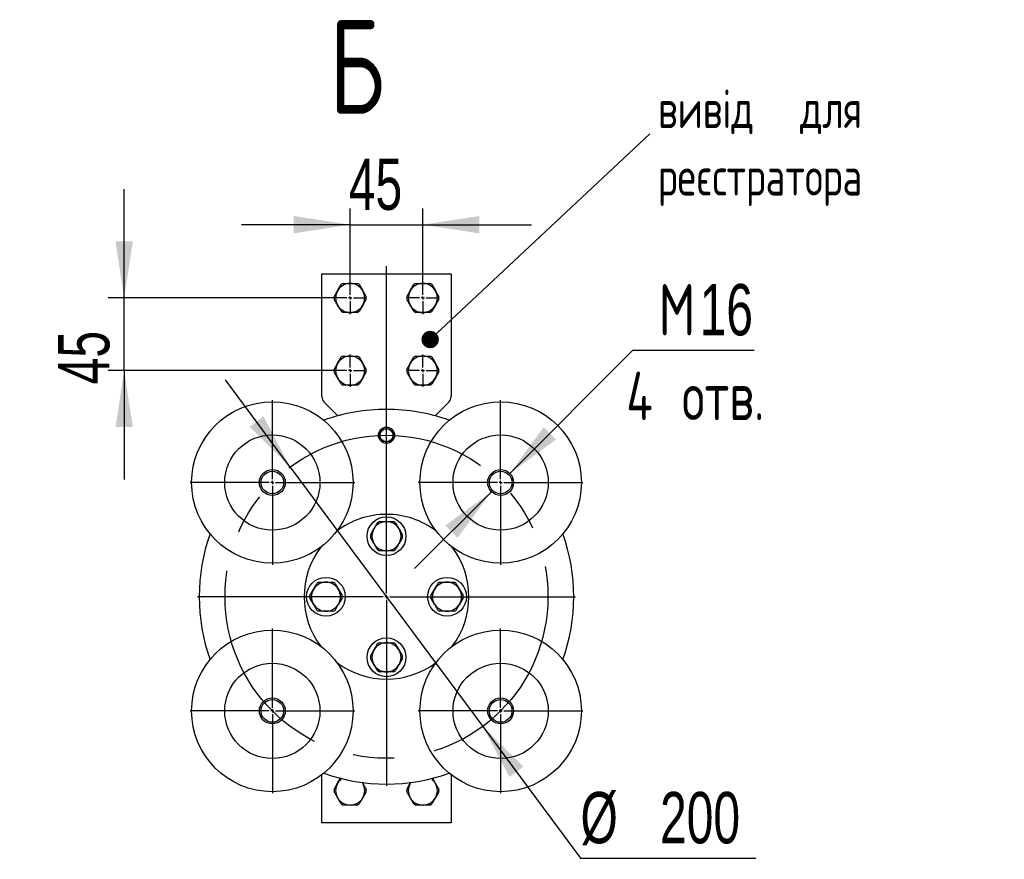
# Model space of a CAD drawing. Header units: millimetres. Extents: x 0 to 305, y 0 to 297.
# Tile 13 of 39: x 104 to 165, y 152 to 204. Entities that reach past the tile are written whole.
import ezdxf

# ---------------------------------------------------------------- set-up
doc = ezdxf.new("R2010")
doc.units = ezdxf.units.MM
doc.linetypes.add('CENTERX2', pattern=[20.32, 12.7, -2.54, 2.54, -2.54])
doc.layers.add('ОСНОВНАЯ_НАДПИСЬ', color=7, linetype='Continuous')
doc.styles.add('SLDTEXTSTYLE0', font='TXT', dxfattribs={"width": 0.7, "bigfont": 'bigfont'})
doc.styles.add('SLDTEXTSTYLE1', font='TXT', dxfattribs={"width": 0.7})
doc.dimstyles.new('SLDDIMSTYLE2', dxfattribs={"dimtxt": 2.728516, "dimasz": 3.5, "dimexe": 0, "dimexo": 0.0625, "dimgap": 0.682129, "dimtad": 2, "dimlfac": 10, "dimrnd": 1e-09, "dimzin": 12, "dimdsep": 46, "dimtxsty": 'SLDTEXTSTYLE1', "dimsah": 1, "dimcen": 0.09, "dimadec": 0, "dimazin": 3, "dimtfac": 1, "dimtdec": 3, "dimtmove": 0, "dimatfit": 0, "dimfxl": 1, "dimfrac": 2, "dimtolj": 1, "dimtzin": 12, "dimarcsym": 0})
doc.dimstyles.new('SLDDIMSTYLE3', dxfattribs={"dimtxt": 0.18, "dimasz": 1.076923, "dimexe": 0, "dimexo": 0.0625, "dimgap": 0, "dimtad": 0, "dimtih": 1, "dimtoh": 1, "dimdec": 0, "dimrnd": 1e-09, "dimzin": 0, "dimdsep": 46, "dimtxsty": 'Standard', "dimblk1": 'DOT', "dimblk2": 'DOT', "dimsah": 1, "dimcen": 0.09, "dimadec": 0, "dimazin": 0, "dimtfac": 1.076923, "dimtdec": 0, "dimtofl": 0, "dimtmove": 0, "dimatfit": 3, "dimldrblk": 'DOT', "dimfxl": 1, "dimfrac": 2, "dimtolj": 1, "dimtzin": 0, "dimarcsym": 0})
doc.dimstyles.new('SLDDIMSTYLE4', dxfattribs={"dimtxt": 2.728516, "dimasz": 3.5, "dimexe": 0, "dimexo": 0.0625, "dimgap": 0.682129, "dimtad": 0, "dimtih": 1, "dimtoh": 1, "dimlfac": 10, "dimrnd": 1e-09, "dimzin": 12, "dimdsep": 46, "dimtxsty": 'SLDTEXTSTYLE1', "dimsah": 1, "dimcen": 0, "dimadec": 0, "dimazin": 3, "dimtfac": 1, "dimtdec": 3, "dimtmove": 0, "dimatfit": 3, "dimfxl": 1, "dimfrac": 2, "dimtolj": 1, "dimtzin": 12, "dimarcsym": 0})
doc.dimstyles.new('SLDDIMSTYLE5', dxfattribs={"dimtxt": 2.728516, "dimasz": 3.5, "dimexe": 0, "dimexo": 0.0625, "dimgap": 0.682129, "dimtad": 0, "dimtih": 1, "dimtoh": 1, "dimdec": 0, "dimlfac": 10, "dimrnd": 1e-09, "dimzin": 12, "dimdsep": 46, "dimtxsty": 'SLDTEXTSTYLE1', "dimsah": 1, "dimcen": 0, "dimadec": 0, "dimazin": 3, "dimtfac": 1, "dimtdec": 3, "dimtofl": 0, "dimtmove": 0, "dimatfit": 3, "dimfxl": 1, "dimfrac": 2, "dimtolj": 1, "dimtzin": 12, "dimarcsym": 0})

# ---------------------------------------------------------------- blocks, each defined once
blk = doc.blocks.new('SW_NOTE_0_5')
at = {"layer": 'ОСНОВНАЯ_НАДПИСЬ', "color": 0, "char_height": 2.38125, "attachment_point": 1, "style": 'SLDTEXTSTYLE0'}
for s, insert in [('вивід для реєстратора', (0.567, 2.723)), ('спрацювань JCQF', (0.567, -1.452))]:
    blk.add_mtext(s, dxfattribs=dict(at, insert=insert))
blk = doc.blocks.new('_D_8')
at = {"layer": 'ОСНОВНАЯ_НАДПИСЬ'}
for p, q in [((120.943, 176.52), (116.93, 181.924)), ((120.943, 176.52), (132.867, 160.463)), ((132.867, 160.463), (138.923, 152.308)), ((138.923, 152.308), (149.776, 152.308))]:
    blk.add_line(p, q, dxfattribs=at)
for points in [[(120.943, 176.52), (119.288, 179.651), (118.424, 179.009)], [(132.867, 160.463), (134.521, 157.332), (135.386, 157.974)]]:
    blk.add_solid(points, dxfattribs=at)
at = {"layer": 'ОСНОВНАЯ_НАДПИСЬ', "char_height": 3.175, "attachment_point": 1, "style": 'SLDTEXTSTYLE1'}
for s, insert in [('%%c', (138.923, 156.401)), ('200', (143.849, 156.401))]:
    blk.add_mtext(s, dxfattribs=dict(at, insert=insert))
blk = doc.blocks.new('_D_9')
at = {"layer": 'ОСНОВНАЯ_НАДПИСЬ'}
for p, q in [((124.655, 188.002), (124.655, 192.529)), ((129.155, 188.002), (129.155, 192.529)), ((124.655, 191.529), (117.924, 191.529)), ((124.655, 191.529), (129.155, 191.529)), ((129.155, 191.529), (135.885, 191.529))]:
    blk.add_line(p, q, dxfattribs=at)
for points in [[(124.655, 191.529), (121.155, 192.067), (121.155, 190.99)], [(129.155, 191.529), (132.655, 190.99), (132.655, 192.067)]]:
    blk.add_solid(points, dxfattribs=at)
at = {"layer": 'ОСНОВНАЯ_НАДПИСЬ', "insert": (124.571, 195.622), "char_height": 3.175, "attachment_point": 1, "style": 'SLDTEXTSTYLE1'}
blk.add_mtext('45', dxfattribs=at)
blk = doc.blocks.new('_D_10')
at = {"layer": 'ОСНОВНАЯ_НАДПИСЬ'}
for p, q in [((110.656, 186.992), (110.656, 193.722)), ((123.645, 186.992), (109.656, 186.992)), ((110.656, 182.492), (110.656, 186.992)), ((123.645, 182.492), (109.656, 182.492)), ((110.656, 182.492), (110.656, 175.761))]:
    blk.add_line(p, q, dxfattribs=at)
for points in [[(110.656, 186.992), (111.194, 190.492), (110.117, 190.492)], [(110.656, 182.492), (110.117, 178.992), (111.194, 178.992)]]:
    blk.add_solid(points, dxfattribs=at)
at = {"layer": 'ОСНОВНАЯ_НАДПИСЬ', "insert": (106.563, 181.644), "char_height": 3.175, "attachment_point": 1, "rotation": 90, "style": 'SLDTEXTSTYLE1'}
blk.add_mtext('45', dxfattribs=at)
blk = doc.blocks.new('_D_11')
at = {"layer": 'ОСНОВНАЯ_НАДПИСЬ'}
for p, q in [((134.543, 176.13), (142.173, 183.76)), ((142.173, 183.76), (149.687, 183.76)), ((133.408, 174.995), (128.649, 170.236))]:
    blk.add_line(p, q, dxfattribs=at)
for points in [[(134.543, 176.13), (137.399, 178.224), (136.637, 178.986)], [(133.408, 174.995), (130.553, 172.901), (131.314, 172.14)]]:
    blk.add_solid(points, dxfattribs=at)
at = {"layer": 'ОСНОВНАЯ_НАДПИСЬ', "attachment_point": 1}
for s, insert, char_height, style in [('16', (146.301, 187.853), 3.175, 'SLDTEXTSTYLE1'), ('М', (143.761, 187.853), 3.175, 'SLDTEXTSTYLE0'), ('4 отв.', (141.755, 182.427), 3, 'SLDTEXTSTYLE0')]:
    blk.add_mtext(s, dxfattribs=dict(at, insert=insert, char_height=char_height, style=style))
blk = doc.blocks.new('SW_NOTE_0_6')
at = {"layer": 'ОСНОВНАЯ_НАДПИСЬ', "color": 0, "attachment_point": 1, "style": 'SLDTEXTSTYLE0'}
for s, insert, char_height in [('вивід  для', (0.503, 2.728), 2.3813), ('реєстратора', (0.503, -1.447), 2.38125)]:
    blk.add_mtext(s, dxfattribs=dict(at, insert=insert, char_height=char_height))
blk = doc.blocks.new('_Dot')
at = {"color": 0, "linetype": 'ByBlock', "lineweight": -2}
blk.add_line((-0.5, 0), (-1, 0), dxfattribs=at)
at = {"color": 0, "linetype": 'ByBlock', "const_width": 0.5}
blk.add_lwpolyline([(-0.25, 0, 1), (0.25, 0, 1)], format="xyb", close=True, dxfattribs=at)
blk = doc.blocks.new('SW_CENTERMARKSYMBOL_0')
at = {"layer": 'ОСНОВНАЯ_НАДПИСЬ', "color": 0}
for p, q in [((0, 0.2), (0, 20.469)), ((-0.2, 0), (-11.7, 0)), ((0, 0), (-0.1, 0)), ((0, 0), (0, 0.1)), ((0, 0), (0, -0.1)), ((0, 0), (0.1, 0)), ((0.2, 0), (11.7, 0)), ((0, -0.2), (0, -11.7))]:
    blk.add_line(p, q, dxfattribs=at)
blk = doc.blocks.new('SW_CENTERMARKSYMBOL_1')
at = {"layer": 'ОСНОВНАЯ_НАДПИСЬ', "color": 0}
for p, q in [((0, 0.2), (0, 1)), ((-0.2, 0), (-1, 0)), ((0, 0), (-0.1, 0)), ((0, 0), (0, 0.1)), ((0, 0), (0, -0.1)), ((0, 0), (0.1, 0)), ((0.2, 0), (1, 0)), ((0, -0.2), (0, -1))]:
    blk.add_line(p, q, dxfattribs=at)
blk = doc.blocks.new('SW_CENTERMARKSYMBOL_2')
at = {"layer": 'ОСНОВНАЯ_НАДПИСЬ', "color": 0}
for p, q in [((0, 0.2), (0, 1)), ((-0.2, 0), (-1, 0)), ((0, 0), (-0.1, 0)), ((0, 0), (0, 0.1)), ((0, 0), (0, -0.1)), ((0, 0), (0.1, 0)), ((0.2, 0), (1, 0)), ((0, -0.2), (0, -1))]:
    blk.add_line(p, q, dxfattribs=at)
blk = doc.blocks.new('SW_CENTERMARKSYMBOL_3')
at = {"layer": 'ОСНОВНАЯ_НАДПИСЬ', "color": 0}
for p, q in [((0, 0.2), (0, 1)), ((-0.2, 0), (-1, 0)), ((0, 0), (-0.1, 0)), ((0, 0), (0, 0.1)), ((0, 0), (0, -0.1)), ((0, 0), (0.1, 0)), ((0.2, 0), (1, 0)), ((0, -0.2), (0, -1))]:
    blk.add_line(p, q, dxfattribs=at)
blk = doc.blocks.new('SW_CENTERMARKSYMBOL_4')
at = {"layer": 'ОСНОВНАЯ_НАДПИСЬ', "color": 0}
for p, q in [((0, 0.2), (0, 5.1)), ((-0.2, 0), (-5.1, 0)), ((0, 0), (-0.1, 0)), ((0, 0), (0, 0.1)), ((0, 0), (0, -0.1)), ((0, 0), (0.1, 0)), ((0.2, 0), (5.1, 0)), ((0, -0.2), (0, -5.1))]:
    blk.add_line(p, q, dxfattribs=at)
blk = doc.blocks.new('SW_CENTERMARKSYMBOL_5')
at = {"layer": 'ОСНОВНАЯ_НАДПИСЬ', "color": 0}
for p, q in [((0, 0.2), (0, 5.1)), ((-0.2, 0), (-5.1, 0)), ((0, 0), (-0.1, 0)), ((0, 0), (0, 0.1)), ((0, 0), (0, -0.1)), ((0, 0), (0.1, 0)), ((0.2, 0), (5.1, 0)), ((0, -0.2), (0, -5.1))]:
    blk.add_line(p, q, dxfattribs=at)
blk = doc.blocks.new('SW_CENTERMARKSYMBOL_6')
at = {"layer": 'ОСНОВНАЯ_НАДПИСЬ', "color": 0}
for p, q in [((0, 0.2), (0, 5.1)), ((-0.2, 0), (-5.1, 0)), ((0, 0), (-0.1, 0)), ((0, 0), (0, 0.1)), ((0, 0), (0, -0.1)), ((0, 0), (0.1, 0)), ((0.2, 0), (5.1, 0)), ((0, -0.2), (0, -5.1))]:
    blk.add_line(p, q, dxfattribs=at)
blk = doc.blocks.new('SW_CENTERMARKSYMBOL_7')
at = {"layer": 'ОСНОВНАЯ_НАДПИСЬ', "color": 0}
for p, q in [((0, 0.2), (0, 5.1)), ((-0.2, 0), (-5.1, 0)), ((0, 0), (-0.1, 0)), ((0, 0), (0, 0.1)), ((0, 0), (0, -0.1)), ((0, 0), (0.1, 0)), ((0.2, 0), (5.1, 0)), ((0, -0.2), (0, -5.1))]:
    blk.add_line(p, q, dxfattribs=at)
blk = doc.blocks.new('SW_CENTERMARKSYMBOL_8')
at = {"layer": 'ОСНОВНАЯ_НАДПИСЬ', "color": 0}
for p, q in [((0, 0.2), (0, 1)), ((-0.2, 0), (-1, 0)), ((0, 0), (-0.1, 0)), ((0, 0), (0, 0.1)), ((0, 0), (0, -0.1)), ((0, 0), (0.1, 0)), ((0.2, 0), (1, 0)), ((0, -0.2), (0, -1))]:
    blk.add_line(p, q, dxfattribs=at)

msp = doc.modelspace()

# ---------------------------------------------------------------- linework, layer by layer
at = {"color": 7, "linetype": 'Continuous', "lineweight": 25}
for p, q in [((122.9046, 188.4916), (130.9046, 188.4916)), ((122.9046, 180.8916), (122.9046, 188.4916)), ((130.9046, 188.4916), (130.9046, 180.8916)), ((123.6572, 187.0641), (123.8751, 187.4416)), ((123.8751, 187.4416), (124.0931, 187.8191)), ((125.216, 187.8191), (125.434, 187.4416)), ((125.434, 187.4416), (125.6519, 187.0641)), ((128.1572, 187.0641), (128.3751, 187.4416)), ((128.3751, 187.4416), (128.5931, 187.8191)), ((129.716, 187.8191), (129.934, 187.4416)), ((129.934, 187.4416), (130.1519, 187.0641)), ((125.6519, 186.9191), (125.434, 186.5416)), ((130.1519, 186.9191), (129.934, 186.5416)), ((124.6546, 186.0916), (124.2187, 186.0916)), ((125.0905, 186.0916), (124.6546, 186.0916)), ((125.434, 186.5416), (125.216, 186.1641)), ((129.1546, 186.0916), (128.7187, 186.0916)), ((129.5905, 186.0916), (129.1546, 186.0916)), ((129.934, 186.5416), (129.716, 186.1641)), ((123.8751, 182.9416), (124.0931, 183.3191)), ((125.216, 183.3191), (125.434, 182.9416)), ((128.3751, 182.9416), (128.5931, 183.3191)), ((129.716, 183.3191), (129.934, 182.9416)), ((123.6572, 182.5641), (123.8751, 182.9416)), ((125.434, 182.9416), (125.6519, 182.5641)), ((125.6519, 182.4191), (125.434, 182.0416)), ((128.1572, 182.5641), (128.3751, 182.9416)), ((129.934, 182.9416), (130.1519, 182.5641)), ((130.1519, 182.4191), (129.934, 182.0416)), ((125.434, 182.0416), (125.216, 181.6641)), ((129.934, 182.0416), (129.716, 181.6641)), ((124.6546, 181.5916), (124.2187, 181.5916)), ((125.0905, 181.5916), (124.6546, 181.5916)), ((129.1546, 181.5916), (128.7187, 181.5916)), ((129.5905, 181.5916), (129.1546, 181.5916)), ((123.8947, 179.6943), (123.051, 180.5381)), ((130.7581, 180.5381), (129.9144, 179.6943)), ((125.9072, 172.3141), (126.1251, 172.6916)), ((126.1129, 172.6801), (126.1308, 172.711)), ((127.684, 172.6916), (127.9019, 172.3141)), ((126.1251, 171.7916), (125.9072, 172.1691)), ((127.9019, 172.1691), (127.684, 171.7916)), ((127.6984, 171.807), (127.6806, 171.7761)), ((122.3629, 168.9301), (122.3808, 168.961)), ((129.8629, 168.9301), (129.8808, 168.961)), ((122.1572, 168.5641), (122.3751, 168.9416)), ((122.3751, 168.0416), (122.1572, 168.4191)), ((123.934, 168.9416), (124.1519, 168.5641)), ((124.1519, 168.4191), (123.934, 168.0416)), ((129.6572, 168.5641), (129.8751, 168.9416)), ((129.8751, 168.0416), (129.6572, 168.4191)), ((131.434, 168.9416), (131.6519, 168.5641)), ((131.6519, 168.4191), (131.434, 168.0416)), ((123.9484, 168.057), (123.9306, 168.0261)), ((131.4484, 168.057), (131.4306, 168.0261)), ((125.9072, 164.8141), (126.1251, 165.1916)), ((126.1129, 165.1801), (126.1308, 165.211)), ((127.684, 165.1916), (127.9019, 164.8141)), ((126.1251, 164.2916), (125.9072, 164.6691)), ((127.6984, 164.307), (127.6806, 164.2761)), ((127.9019, 164.6691), (127.684, 164.2916)), ((122.9046, 154.4916), (122.9046, 157.4748)), ((130.9046, 157.4748), (130.9046, 154.4916)), ((123.6572, 156.5641), (123.8751, 156.9416)), ((123.8751, 156.9416), (124.0565, 157.2558)), ((125.3992, 157.0019), (125.434, 156.9416)), ((125.434, 156.9416), (125.4046, 156.989)), ((128.1572, 156.5641), (128.3751, 156.9416)), ((128.3751, 156.9416), (128.413, 157.0071)), ((128.4045, 156.989), (128.3751, 156.9416)), ((125.6519, 156.4191), (125.434, 156.0416)), ((130.1519, 156.4191), (129.934, 156.0416)), ((123.1046, 154.4916), (122.9046, 154.4916)), ((130.7046, 154.4916), (123.1046, 154.4916)), ((130.9046, 154.4916), (130.7046, 154.4916))]:
    msp.add_line(p, q, dxfattribs=at)
at = {"color": 7, "linetype": 'Continuous', "lineweight": 25, "flags": 128}
for points in [[(126.9982, 171.3415), (126.9039, 171.3366), (126.8642, 171.3375)], [(123.2482, 167.5915), (123.1539, 167.5866), (123.1142, 167.5875)], [(130.7482, 167.5915), (130.6539, 167.5866), (130.6142, 167.5875)], [(126.9982, 163.8415), (126.9039, 163.8366), (126.8642, 163.8375)]]:
    msp.add_lwpolyline(points, dxfattribs=at)
at = {"color": 7, "linetype": 'Continuous', "lineweight": 25}
for centre, radius in [((119.8335, 175.5627), 5), ((133.9756, 175.5627), 5), ((126.9046, 178.4916), 0.5025), ((126.9046, 178.4916), 0.425), ((126.9046, 178.4916), 0.4), ((119.8335, 175.5627), 2.95), ((133.9756, 175.5627), 2.95), ((119.8335, 175.5627), 0.8025), ((133.9756, 175.5627), 0.8025), ((119.8335, 175.5627), 0.7), ((133.9756, 175.5627), 0.7), ((126.9046, 172.2416), 1.2), ((123.1546, 168.4916), 1.2), ((130.6546, 168.4916), 1.2), ((119.8335, 161.4205), 5), ((126.9046, 164.7416), 1.2), ((133.9756, 161.4205), 5), ((119.8335, 161.4205), 2.95), ((133.9756, 161.4205), 2.95), ((119.8335, 161.4205), 0.8025), ((119.8335, 161.4205), 0.7), ((133.9756, 161.4205), 0.8025), ((133.9756, 161.4205), 0.7)]:
    msp.add_circle(centre, radius, dxfattribs=at)
for centre, radius, start, end in [((124.6546, 186.9916), 0.9, 90, 150), ((124.6546, 186.9916), 1, 115.841933, 124.158067), ((124.6546, 186.9916), 0.9, 30, 90), ((124.6546, 186.9916), 1, 55.841933, 64.158067), ((129.1546, 186.9916), 0.9, 90, 150), ((129.1546, 186.9916), 1, 115.841933, 124.158067), ((129.1546, 186.9916), 0.9, 30, 90), ((129.1546, 186.9916), 1, 55.841933, 64.158067), ((124.6546, 186.9916), 0.9, 150, 210), ((124.6546, 186.9916), 0.9, 330, 30), ((129.1546, 186.9916), 0.9, 150, 210), ((129.1546, 186.9916), 0.9, 330, 30), ((124.6546, 186.9916), 1, 175.841933, 184.158067), ((124.6546, 186.9916), 1, 355.841933, 4.158067), ((129.1546, 186.9916), 1, 175.841933, 184.158067), ((129.1546, 186.9916), 1, 355.841933, 4.158067), ((124.6546, 186.9916), 0.9, 210, 270), ((124.6546, 186.9916), 1, 235.841933, 244.158067), ((124.6546, 186.9916), 0.9, 270, 330), ((124.6546, 186.9916), 1, 295.841933, 304.158067), ((129.1546, 186.9916), 0.9, 210, 270), ((129.1546, 186.9916), 1, 235.841933, 244.158067), ((129.1546, 186.9916), 0.9, 270, 330), ((129.1546, 186.9916), 1, 295.841933, 304.158067), ((124.6546, 182.4916), 0.9, 90, 150), ((124.6546, 182.4916), 1, 115.841933, 124.158067), ((124.6546, 182.4916), 0.9, 30, 90), ((124.6546, 182.4916), 1, 55.841933, 64.158067), ((129.1546, 182.4916), 0.9, 90, 150), ((129.1546, 182.4916), 1, 115.841933, 124.158067), ((129.1546, 182.4916), 0.9, 30, 90), ((129.1546, 182.4916), 1, 55.841933, 64.158067), ((124.6546, 182.4916), 1, 175.841933, 184.158067), ((124.6546, 182.4916), 0.9, 150, 210), ((124.6546, 182.4916), 0.9, 330, 30), ((124.6546, 182.4916), 1, 355.841933, 4.158067), ((129.1546, 182.4916), 1, 175.841933, 184.158067), ((129.1546, 182.4916), 0.9, 150, 210), ((129.1546, 182.4916), 0.9, 330, 30), ((129.1546, 182.4916), 1, 355.841933, 4.158067), ((124.6546, 182.4916), 0.9, 210, 270), ((124.6546, 182.4916), 0.9, 270, 330), ((129.1546, 182.4916), 0.9, 210, 270), ((129.1546, 182.4916), 0.9, 270, 330), ((124.6546, 182.4916), 1, 235.841933, 244.158067), ((124.6546, 182.4916), 1, 295.841933, 304.158067), ((129.1546, 182.4916), 1, 235.841933, 244.158067), ((129.1546, 182.4916), 1, 295.841933, 304.158067), ((123.4046, 180.8916), 0.5, 180, 225), ((130.4046, 180.8916), 0.5, 315, 0), ((126.9046, 168.4916), 11.6, 90, 109.592063), ((126.9046, 168.4916), 11.6, 70.407937, 90), ((126.9046, 168.4916), 5.1, 90, 127.010731), ((126.9046, 168.4916), 5.1, 52.989269, 90), ((126.9046, 172.2416), 0.9, 150, 210), ((126.9046, 172.2416), 0.9, 90, 150), ((126.9046, 172.2416), 1, 115.841933, 124.158067), ((126.9046, 172.2416), 0.9, 30, 90), ((126.9046, 172.2416), 1, 55.841933, 64.158067), ((126.9046, 172.2416), 0.9, 330, 30), ((126.9046, 168.4916), 11.6, 160.407937, 199.592063), ((126.9046, 172.2416), 1, 175.841933, 184.158067), ((126.9046, 172.2416), 1, 355.841933, 4.158067), ((126.9046, 168.4916), 11.6, 340.407937, 19.592063), ((126.9046, 168.4916), 5.1, 142.989269, 217.010731), ((126.9046, 172.2416), 0.9, 210, 270), ((126.9046, 172.2416), 1, 235.841933, 244.158067), ((126.9046, 172.2416), 0.9, 270, 330), ((126.9046, 172.2416), 1, 295.841933, 304.158067), ((126.9046, 168.4916), 5.1, 322.989269, 37.010731), ((123.1546, 168.4916), 0.9, 90, 150), ((123.1546, 168.4916), 1, 115.841933, 124.158067), ((123.1546, 168.4916), 0.9, 30, 90), ((123.1546, 168.4916), 1, 55.841933, 64.158067), ((130.6546, 168.4916), 0.9, 90, 150), ((130.6546, 168.4916), 1, 115.841933, 124.158067), ((130.6546, 168.4916), 0.9, 30, 90), ((130.6546, 168.4916), 1, 55.841933, 64.158067), ((123.1546, 168.4916), 1, 175.841933, 184.158067), ((123.1546, 168.4916), 0.9, 150, 210), ((123.1546, 168.4916), 0.9, 330, 30), ((123.1546, 168.4916), 1, 355.841933, 4.158067), ((130.6546, 168.4916), 1, 175.841933, 184.158067), ((130.6546, 168.4916), 0.9, 150, 210), ((130.6546, 168.4916), 0.9, 330, 30), ((130.6546, 168.4916), 1, 355.841933, 4.158067), ((123.1546, 168.4916), 0.9, 210, 270), ((123.1546, 168.4916), 0.9, 270, 330), ((130.6546, 168.4916), 0.9, 210, 270), ((130.6546, 168.4916), 0.9, 270, 330), ((123.1546, 168.4916), 1, 235.841933, 244.158067), ((123.1546, 168.4916), 1, 295.841933, 304.158067), ((130.6546, 168.4916), 1, 235.841933, 244.158067), ((130.6546, 168.4916), 1, 295.841933, 304.158067), ((126.9046, 164.7416), 0.9, 90, 150), ((126.9046, 164.7416), 1, 115.841933, 124.158067), ((126.9046, 164.7416), 0.9, 30, 90), ((126.9046, 164.7416), 1, 55.841933, 64.158067), ((126.9046, 164.7416), 1, 175.841933, 184.158067), ((126.9046, 164.7416), 0.9, 150, 210), ((126.9046, 164.7416), 0.9, 330, 30), ((126.9046, 164.7416), 1, 355.841933, 4.158067), ((126.9046, 168.4916), 5.1, 232.989269, 307.010731), ((126.9046, 164.7416), 0.9, 210, 270), ((126.9046, 164.7416), 0.9, 270, 330), ((126.9046, 164.7416), 1, 235.841933, 244.158067), ((126.9046, 164.7416), 1, 295.841933, 304.158067), ((126.9046, 168.4916), 11.6, 250.407937, 289.592063), ((124.6546, 156.4916), 0.9, 150, 210), ((124.6546, 156.4916), 0.9, 125.211919, 150), ((124.6546, 156.4916), 0.9, 330, 30), ((129.1546, 156.4916), 0.9, 150, 210), ((129.1546, 156.4916), 0.9, 30, 54.788081), ((129.1546, 156.4916), 0.9, 330, 30), ((124.6546, 156.4916), 1, 175.841933, 184.158067), ((124.6546, 156.4916), 1, 355.841933, 4.158067), ((129.1546, 156.4916), 1, 175.841933, 184.158067), ((129.1546, 156.4916), 1, 355.841933, 4.158067), ((124.6546, 156.4916), 0.9, 210, 270), ((124.6546, 156.4916), 1, 235.841933, 244.158067), ((124.6546, 156.4916), 0.9, 270, 330), ((124.6546, 156.4916), 1, 295.841933, 304.158067), ((129.1546, 156.4916), 0.9, 210, 270), ((129.1546, 156.4916), 1, 235.841933, 244.158067), ((129.1546, 156.4916), 0.9, 270, 330), ((129.1546, 156.4916), 1, 295.841933, 304.158067)]:
    msp.add_arc(centre, radius, start, end, dxfattribs=at)
for points, knots in [([(124.2187, 187.8916), (124.2899, 187.8916), (124.4334, 187.8916), (124.5805, 187.8916), (124.6546, 187.8916)], [0, 0, 0, 0, 0.4964158, 1, 1, 1, 1]), ([(124.6546, 187.8916), (124.7275, 187.8916), (124.8746, 187.8916), (125.0181, 187.8916), (125.0905, 187.8916)], [0, 0, 0, 0, 0.4958804, 1, 1, 1, 1]), ([(128.7187, 187.8916), (128.7899, 187.8916), (128.9334, 187.8916), (129.0805, 187.8916), (129.1546, 187.8916)], [0, 0, 0, 0, 0.4964158, 1, 1, 1, 1]), ([(129.1546, 187.8916), (129.2275, 187.8916), (129.3746, 187.8916), (129.5181, 187.8916), (129.5905, 187.8916)], [0, 0, 0, 0, 0.4958804, 1, 1, 1, 1]), ([(123.8751, 186.5416), (123.8387, 186.6048), (123.7651, 186.7322), (123.6934, 186.8565), (123.6572, 186.9191)], [0, 0, 0, 0, 0.4958804, 1, 1, 1, 1]), ([(128.3751, 186.5416), (128.3387, 186.6048), (128.2651, 186.7322), (128.1934, 186.8565), (128.1572, 186.9191)], [0, 0, 0, 0, 0.4958804, 1, 1, 1, 1]), ([(124.0931, 186.1641), (124.0575, 186.2258), (123.9857, 186.3501), (123.9122, 186.4775), (123.8751, 186.5416)], [0, 0, 0, 0, 0.4964158, 1, 1, 1, 1]), ([(128.5931, 186.1641), (128.5575, 186.2258), (128.4857, 186.3501), (128.4122, 186.4775), (128.3751, 186.5416)], [0, 0, 0, 0, 0.4964158, 1, 1, 1, 1]), ([(124.2187, 183.3916), (124.2899, 183.3916), (124.4334, 183.3916), (124.5805, 183.3916), (124.6546, 183.3916)], [0, 0, 0, 0, 0.4964158, 1, 1, 1, 1]), ([(124.6546, 183.3916), (124.7275, 183.3916), (124.8746, 183.3916), (125.0181, 183.3916), (125.0905, 183.3916)], [0, 0, 0, 0, 0.4958804, 1, 1, 1, 1]), ([(128.7187, 183.3916), (128.7899, 183.3916), (128.9334, 183.3916), (129.0805, 183.3916), (129.1546, 183.3916)], [0, 0, 0, 0, 0.4964158, 1, 1, 1, 1]), ([(129.1546, 183.3916), (129.2275, 183.3916), (129.3746, 183.3916), (129.5181, 183.3916), (129.5905, 183.3916)], [0, 0, 0, 0, 0.4958804, 1, 1, 1, 1]), ([(123.8751, 182.0416), (123.8387, 182.1048), (123.7651, 182.2322), (123.6934, 182.3565), (123.6572, 182.4191)], [0, 0, 0, 0, 0.4958804, 1, 1, 1, 1]), ([(128.3751, 182.0416), (128.3387, 182.1048), (128.2651, 182.2322), (128.1934, 182.3565), (128.1572, 182.4191)], [0, 0, 0, 0, 0.4958804, 1, 1, 1, 1]), ([(124.0931, 181.6641), (124.0575, 181.7258), (123.9857, 181.8501), (123.9122, 181.9775), (123.8751, 182.0416)], [0, 0, 0, 0, 0.4964158, 1, 1, 1, 1]), ([(128.5931, 181.6641), (128.5575, 181.7258), (128.4857, 181.8501), (128.4122, 181.9775), (128.3751, 182.0416)], [0, 0, 0, 0, 0.4964158, 1, 1, 1, 1]), ([(126.1251, 172.6916), (126.1616, 172.7548), (126.2352, 172.8822), (126.3069, 173.0065), (126.3431, 173.0691)], [0, 0, 0, 0, 0.4958804, 1, 1, 1, 1]), ([(126.4687, 173.1416), (126.5399, 173.1416), (126.6834, 173.1416), (126.8305, 173.1416), (126.9046, 173.1416)], [0, 0, 0, 0, 0.4964158, 1, 1, 1, 1]), ([(126.9046, 173.1416), (126.9775, 173.1416), (127.1246, 173.1416), (127.2681, 173.1416), (127.3405, 173.1416)], [0, 0, 0, 0, 0.4958804, 1, 1, 1, 1]), ([(127.466, 173.0691), (127.5017, 173.0074), (127.5734, 172.8832), (127.647, 172.7558), (127.684, 172.6916)], [0, 0, 0, 0, 0.4964158, 1, 1, 1, 1]), ([(126.3431, 171.4141), (126.3075, 171.4758), (126.2357, 171.6001), (126.1622, 171.7275), (126.1251, 171.7916)], [0, 0, 0, 0, 0.4964158, 1, 1, 1, 1]), ([(127.684, 171.7916), (127.6475, 171.7284), (127.574, 171.6011), (127.5022, 171.4768), (127.466, 171.4141)], [0, 0, 0, 0, 0.4958804, 1, 1, 1, 1]), ([(126.9046, 171.3416), (126.8316, 171.3416), (126.6845, 171.3416), (126.541, 171.3416), (126.4687, 171.3416)], [0, 0, 0, 0, 0.4958804, 1, 1, 1, 1]), ([(127.3405, 171.3416), (127.2692, 171.3416), (127.1257, 171.3416), (126.9786, 171.3416), (126.9046, 171.3416)], [0, 0, 0, 0, 0.4964158, 1, 1, 1, 1]), ([(122.3751, 168.9416), (122.4116, 169.0048), (122.4852, 169.1322), (122.5569, 169.2565), (122.5931, 169.3191)], [0, 0, 0, 0, 0.4958804, 1, 1, 1, 1]), ([(122.7187, 169.3916), (122.7899, 169.3916), (122.9334, 169.3916), (123.0805, 169.3916), (123.1546, 169.3916)], [0, 0, 0, 0, 0.4964158, 1, 1, 1, 1]), ([(123.1546, 169.3916), (123.2275, 169.3916), (123.3746, 169.3916), (123.5181, 169.3916), (123.5905, 169.3916)], [0, 0, 0, 0, 0.4958804, 1, 1, 1, 1]), ([(123.716, 169.3191), (123.7517, 169.2574), (123.8234, 169.1332), (123.897, 169.0058), (123.934, 168.9416)], [0, 0, 0, 0, 0.4964158, 1, 1, 1, 1]), ([(129.8751, 168.9416), (129.9116, 169.0048), (129.9852, 169.1322), (130.0569, 169.2565), (130.0931, 169.3191)], [0, 0, 0, 0, 0.4958804, 1, 1, 1, 1]), ([(130.2187, 169.3916), (130.2899, 169.3916), (130.4334, 169.3916), (130.5805, 169.3916), (130.6546, 169.3916)], [0, 0, 0, 0, 0.4964158, 1, 1, 1, 1]), ([(130.6546, 169.3916), (130.7275, 169.3916), (130.8746, 169.3916), (131.0181, 169.3916), (131.0905, 169.3916)], [0, 0, 0, 0, 0.4958804, 1, 1, 1, 1]), ([(131.216, 169.3191), (131.2517, 169.2574), (131.3234, 169.1332), (131.397, 169.0058), (131.434, 168.9416)], [0, 0, 0, 0, 0.49641576, 1, 1, 1, 1]), ([(122.5931, 167.6641), (122.5575, 167.7258), (122.4857, 167.8501), (122.4122, 167.9775), (122.3751, 168.0416)], [0, 0, 0, 0, 0.4964158, 1, 1, 1, 1]), ([(123.934, 168.0416), (123.8975, 167.9784), (123.824, 167.8511), (123.7522, 167.7268), (123.716, 167.6641)], [0, 0, 0, 0, 0.49588037, 1, 1, 1, 1]), ([(130.0931, 167.6641), (130.0575, 167.7258), (129.9857, 167.8501), (129.9122, 167.9775), (129.8751, 168.0416)], [0, 0, 0, 0, 0.4964158, 1, 1, 1, 1]), ([(131.434, 168.0416), (131.3975, 167.9784), (131.324, 167.8511), (131.2522, 167.7268), (131.216, 167.6641)], [0, 0, 0, 0, 0.4958804, 1, 1, 1, 1]), ([(123.1546, 167.5916), (123.0816, 167.5916), (122.9345, 167.5916), (122.791, 167.5916), (122.7187, 167.5916)], [0, 0, 0, 0, 0.4958804, 1, 1, 1, 1]), ([(123.5905, 167.5916), (123.5192, 167.5916), (123.3757, 167.5916), (123.2286, 167.5916), (123.1546, 167.5916)], [0, 0, 0, 0, 0.4964158, 1, 1, 1, 1]), ([(130.6546, 167.5916), (130.5816, 167.5916), (130.4345, 167.5916), (130.291, 167.5916), (130.2187, 167.5916)], [0, 0, 0, 0, 0.4958804, 1, 1, 1, 1]), ([(131.0905, 167.5916), (131.0192, 167.5916), (130.8757, 167.5916), (130.7286, 167.5916), (130.6546, 167.5916)], [0, 0, 0, 0, 0.4964158, 1, 1, 1, 1]), ([(126.1251, 165.1916), (126.1616, 165.2548), (126.2352, 165.3822), (126.3069, 165.5065), (126.3431, 165.5691)], [0, 0, 0, 0, 0.4958804, 1, 1, 1, 1]), ([(126.4687, 165.6416), (126.5399, 165.6416), (126.6834, 165.6416), (126.8305, 165.6416), (126.9046, 165.6416)], [0, 0, 0, 0, 0.4964158, 1, 1, 1, 1]), ([(126.9046, 165.6416), (126.9775, 165.6416), (127.1246, 165.6416), (127.2681, 165.6416), (127.3405, 165.6416)], [0, 0, 0, 0, 0.4958804, 1, 1, 1, 1]), ([(127.466, 165.5691), (127.5017, 165.5074), (127.5734, 165.3832), (127.647, 165.2558), (127.684, 165.1916)], [0, 0, 0, 0, 0.4964158, 1, 1, 1, 1]), ([(126.3431, 163.9141), (126.3075, 163.9758), (126.2357, 164.1001), (126.1622, 164.2275), (126.1251, 164.2916)], [0, 0, 0, 0, 0.4964158, 1, 1, 1, 1]), ([(127.684, 164.2916), (127.6475, 164.2284), (127.574, 164.1011), (127.5022, 163.9768), (127.466, 163.9141)], [0, 0, 0, 0, 0.4958804, 1, 1, 1, 1]), ([(126.9046, 163.8416), (126.8316, 163.8416), (126.6845, 163.8416), (126.541, 163.8416), (126.4687, 163.8416)], [0, 0, 0, 0, 0.4958804, 1, 1, 1, 1]), ([(127.3405, 163.8416), (127.2692, 163.8416), (127.1257, 163.8416), (126.9786, 163.8416), (126.9046, 163.8416)], [0, 0, 0, 0, 0.4964158, 1, 1, 1, 1]), ([(125.434, 156.9416), (125.4705, 156.8784), (125.544, 156.7511), (125.6158, 156.6268), (125.6519, 156.5641)], [0, 0, 0, 0, 0.4958804, 1, 1, 1, 1]), ([(129.7491, 157.2619), (129.7738, 157.2192), (129.8346, 157.1138), (129.8969, 157.0058), (129.934, 156.9416)], [0, 0, 0, 0, 0.4055293, 1, 1, 1, 1]), ([(129.934, 156.9416), (129.9705, 156.8784), (130.044, 156.7511), (130.1158, 156.6268), (130.1519, 156.5641)], [0, 0, 0, 0, 0.4958804, 1, 1, 1, 1]), ([(123.8751, 156.0416), (123.8387, 156.1048), (123.7651, 156.2322), (123.6934, 156.3565), (123.6572, 156.4191)], [0, 0, 0, 0, 0.4958804, 1, 1, 1, 1]), ([(128.3751, 156.0416), (128.3387, 156.1048), (128.2651, 156.2322), (128.1934, 156.3565), (128.1572, 156.4191)], [0, 0, 0, 0, 0.4958804, 1, 1, 1, 1]), ([(124.0931, 155.6641), (124.0575, 155.7258), (123.9857, 155.8501), (123.9122, 155.9775), (123.8751, 156.0416)], [0, 0, 0, 0, 0.4964158, 1, 1, 1, 1]), ([(124.6546, 155.5916), (124.5816, 155.5916), (124.4345, 155.5916), (124.291, 155.5916), (124.2187, 155.5916)], [0, 0, 0, 0, 0.49588037, 1, 1, 1, 1]), ([(125.0905, 155.5916), (125.0192, 155.5916), (124.8757, 155.5916), (124.7286, 155.5916), (124.6546, 155.5916)], [0, 0, 0, 0, 0.4964158, 1, 1, 1, 1]), ([(125.434, 156.0416), (125.3975, 155.9784), (125.324, 155.8511), (125.2522, 155.7268), (125.216, 155.6641)], [0, 0, 0, 0, 0.4958804, 1, 1, 1, 1]), ([(128.5931, 155.6641), (128.5575, 155.7258), (128.4857, 155.8501), (128.4122, 155.9775), (128.3751, 156.0416)], [0, 0, 0, 0, 0.4964158, 1, 1, 1, 1]), ([(129.1546, 155.5916), (129.0816, 155.5916), (128.9345, 155.5916), (128.791, 155.5916), (128.7187, 155.5916)], [0, 0, 0, 0, 0.49588037, 1, 1, 1, 1]), ([(129.5905, 155.5916), (129.5192, 155.5916), (129.3757, 155.5916), (129.2286, 155.5916), (129.1546, 155.5916)], [0, 0, 0, 0, 0.4964158, 1, 1, 1, 1]), ([(129.934, 156.0416), (129.8975, 155.9784), (129.824, 155.8511), (129.7522, 155.7268), (129.716, 155.6641)], [0, 0, 0, 0, 0.4958804, 1, 1, 1, 1])]:
    msp.add_open_spline(points, degree=3, knots=knots, dxfattribs=at)
at = {"layer": 'ОСНОВНАЯ_НАДПИСЬ', "linetype": 'CENTERX2'}
msp.add_circle((126.9046, 168.4916), 10, dxfattribs=at)

# ---------------------------------------------------------------- block references
at = {"layer": 'ОСНОВНАЯ_НАДПИСЬ'}
for name, p in [('SW_NOTE_0_6', (143.2184, 197.1626)), ('SW_CENTERMARKSYMBOL_0', (126.9046, 168.4916)), ('SW_CENTERMARKSYMBOL_2', (124.6546, 186.9916)), ('SW_CENTERMARKSYMBOL_8', (129.1546, 186.9916)), ('SW_CENTERMARKSYMBOL_1', (124.6546, 182.4916)), ('SW_CENTERMARKSYMBOL_3', (129.1546, 182.4916)), ('SW_CENTERMARKSYMBOL_5', (119.8335, 175.5627)), ('SW_CENTERMARKSYMBOL_4', (133.9756, 175.5627)), ('SW_CENTERMARKSYMBOL_7', (119.8335, 161.4205)), ('SW_CENTERMARKSYMBOL_6', (133.9756, 161.4205)), ('SW_NOTE_0_5', (76.9452, 160.0631))]:
    msp.add_blockref(name, p, dxfattribs=at)

# ---------------------------------------------------------------- texts
at = {"layer": 'ОСНОВНАЯ_НАДПИСЬ', "insert": (123.3336, 204.2212), "char_height": 5.8208, "attachment_point": 1, "style": 'SLDTEXTSTYLE0'}
msp.add_mtext('Б', dxfattribs=at)

# ---------------------------------------------------------------- dimensions: what is measured, and where the dimension line sits
at = {"layer": 'ОСНОВНАЯ_НАДПИСЬ'}
dim = msp.add_linear_dim(base=(129.1546, 191.5288), p1=(124.6546, 187.9916), p2=(129.1546, 187.9916), dimstyle='SLDDIMSTYLE2', dxfattribs=at)
dim.commit()
dim.dimension.update_dxf_attribs({"geometry": '_D_9', "text_midpoint": (126.6878, 191.5288), "dimtype": 160})
dim = msp.add_linear_dim(base=(110.6558, 186.9916), p1=(123.6546, 182.4916), p2=(123.6546, 186.9916), angle=90, dimstyle='SLDDIMSTYLE2', dxfattribs=at)
dim.commit()
dim.dimension.update_dxf_attribs({"geometry": '_D_10', "text_midpoint": (110.6558, 183.7602), "dimtype": 160})
dim = msp.add_diameter_dim_2p(p1=(134.5431, 176.1301), p2=(133.4082, 174.9952), text='М<>\\P<stack><font size=4.0> </font><font size=3>4 отв.</font></stack></font>', dimstyle='SLDDIMSTYLE5', override={"dimpost": '<>'}, dxfattribs=at)
dim.commit()
dim.dimension.update_dxf_attribs({"geometry": '_D_11', "text_midpoint": (146.724, 186.3531), "dimtype": 163})
dim = msp.add_diameter_dim_2p(p1=(132.8665, 160.4632), p2=(120.9426, 176.52), dimstyle='SLDDIMSTYLE4', dxfattribs=at)
dim.commit()
dim.dimension.update_dxf_attribs({"geometry": '_D_8', "text_midpoint": (144.3495, 154.9715), "dimtype": 163})

# ---------------------------------------------------------------- leaders
msp.add_leader([(129.6104, 184.4193), (143.2184, 197.1626)], dimstyle='SLDDIMSTYLE3', dxfattribs=at)

doc.saveas('drawing.dxf')
